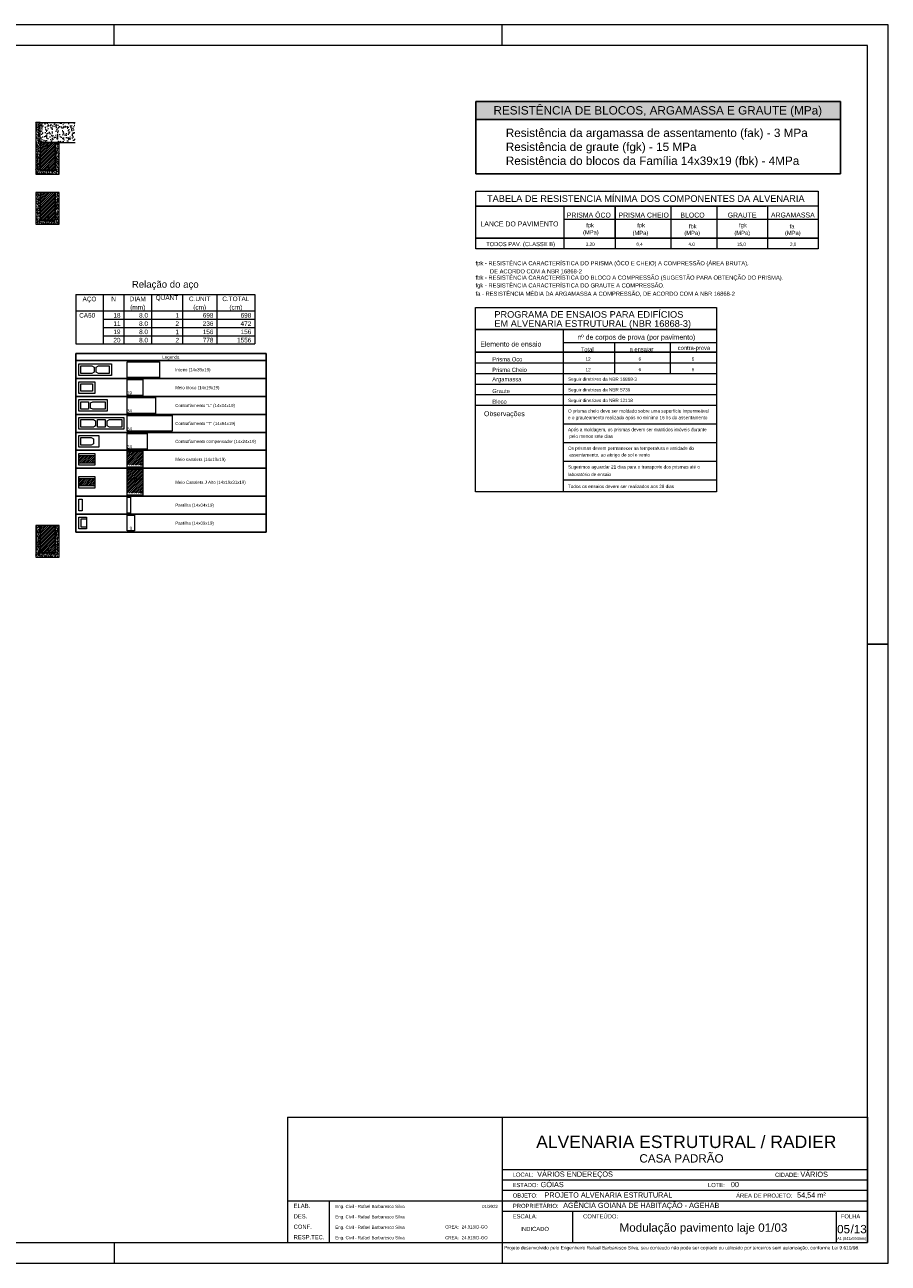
# Model space of a CAD drawing. Header units: millimetres. Extents: x 337 to 624, y -381 to -65.
# Tile 11 of 138: x 380 to 422, y -381 to -322. Entities that reach past the tile are written whole.
import ezdxf
from ezdxf.enums import TextEntityAlignment as Align

# ---------------------------------------------------------------- set-up
doc = ezdxf.new("R2010")
doc.units = ezdxf.units.MM
doc.header["$MEASUREMENT"] = 0
doc.linetypes.add('Dashed', pattern=[0.75, 0.5, -0.25])
doc.linetypes.add('DOT', pattern=[6.35, 0, -6.35])
doc.layers.get('0').update_dxf_attribs({"lineweight": 5})
for name, color, linetype, lineweight in [('Armaduras em corte', 14, 'Continuous', 0), ('DI-Hachuras Tabelas', 251, 'Continuous', 0), ('DI-Tabelas', 7, 'Continuous', 25), ('PA-Graute', 8, 'Continuous', 0), ('PA-Lajes', 7, 'Continuous', 13), ('PE-Contrafiamento compensador', 1, 'Continuous', 5), ('PE-Contrafiamento L', 1, 'Continuous', 13), ('PE-Contrafiamento T', 1, 'Continuous', 5), ('PE-Inteiro', 7, 'Continuous', 5), ('PE-Meio', 1, 'Continuous', 5), ('PE-Meio canaleta', 5, 'Continuous', 5), ('PE-Meio canaleta J alto', 5, 'Continuous', 5), ('PE-Pastilha', 3, 'Continuous', 5), ('PRANCHA 01', 7, 'Continuous', 20), ('Relação do aço', 7, 'Continuous', 0)]:
    doc.layers.add(name, color=color, linetype=linetype, lineweight=lineweight)
doc.layers.add('PDF_Geometry', color=7, linetype='Continuous')
doc.layers.add('PDF_Text', color=7, linetype='Continuous')
doc.styles.add('Arial', font='arial.ttf')
doc.styles.add('PDF Arial', font='arial.ttf')
pattern_1 = [(45, (353.053196, -441.438724), (-0.044194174, 0.044194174), [])]
pattern_2 = [(50, (353.0532, -441.43872), (0.14345204, -0.01255043), [0.015, -0.165]), (355, (353.0532, -441.43872), (-0.02775027, 0.15043843), [0.012, -0.132]), (100.4514, (353.06515, -441.43977), (0.11570188, 0.13788791), [0.01274804, -0.14022842]), (46.1842, (353.0532, -441.39872), (0.2134482, -0.0331038), [0.0225, -0.2475]), (96.6356, (353.07098, -441.40148), (0.18693254, 0.19482357), [0.01912206, -0.2103426]), (351.1842, (353.0532, -441.39872), (0.1869324, 0.1948237), [0.018, -0.198]), (21, (353.0732, -441.40872), (0.11938141, -0.08052378), [0.015, -0.165]), (326, (353.0732, -441.40872), (0.04866307, 0.14503), [0.012, -0.132]), (71.4514, (353.08314, -441.41543), (0.16804453, 0.0645061), [0.01274804, -0.14022842]), (37.5, (353.053196, -441.438724), (0.00243197, 0.06657877), [0, -0.1304, 0, -0.134, 0, -0.1325]), (7.5, (353.053196, -441.438724), (0.052613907, 0.078882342), [0, -0.0764, 0, -0.1274, 0, -0.0505]), (327.5, (353.008596, -441.438724), (0.106764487, -0.004510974), [0, -0.05, 0, -0.156, 0, -0.207]), (317.5, (352.9886, -441.43872), (0.116637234, 0.020021), [0, -0.065, 0, -0.1036, 0, -0.147])]

# ---------------------------------------------------------------- blocks, each defined once
blk = doc.blocks.new('Carimbo_Rafael_2022')
at = {"color": 0}
for p, q in [((524.018, -54.927), (551.818, -54.927)), ((524.018, -60.927), (551.818, -60.927))]:
    blk.add_line(p, q, dxfattribs=at)
for p, q in [((524.018, -54.927), (524.018, -60.927)), ((524.018, -54.927), (524.018, -60.927)), ((534.318, -54.927), (534.318, -60.927)), ((534.318, -54.927), (534.318, -60.927)), ((551.818, -54.927), (551.818, -60.927)), ((534.318, -57.427), (551.818, -57.427)), ((534.318, -57.927), (551.818, -57.927)), ((534.318, -58.427), (551.818, -58.427)), ((524.018, -58.927), (534.318, -58.927)), ((526.018, -58.927), (526.018, -60.927)), ((534.318, -58.927), (551.818, -58.927)), ((534.318, -59.427), (551.818, -59.427)), ((537.692, -59.427), (537.692, -60.927)), ((550.318, -59.427), (550.318, -60.927))]:
    blk.add_line(p, q)
at = {"color": 152, "true_color": 0x0063c7, "style": 'Arial'}
for s, height, p in [('ALVENARIA ESTRUTURAL / RADIER', 0.6, (535.944, -56.402)), ('CASA PADRÃO', 0.4, (540.891, -57.098)), ('VÁRIOS ENDEREÇOS', 0.25, (535.992, -57.777)), ('VÁRIOS', 0.25, (548.609, -57.786)), ('GÓIAS', 0.25, (536.159, -58.277)), ('00', 0.25, (545.274, -58.277)), ('PROJETO ALVENARIA ESTRUTURAL', 0.25, (536.338, -58.777)), ('54,54 m²', 0.25, (548.448, -58.784)), ('AGÊNCIA GOIANA DE HABITAÇÃO - AGEHAB', 0.25, (537.237, -59.277)), ('INDICADO', 0.2, (535.187, -60.381)), ('/13', 0.4, (551.013, -60.49))]:
    blk.add_text(s, height=height, dxfattribs=at).set_placement(p)
at = {"style": 'Arial'}
for s, height, p in [('LOCAL:', 0.2, (534.818, -57.777)), ('CIDADE:', 0.2, (547.395, -57.786)), ('ESTADO:', 0.2, (534.807, -58.277)), ('LOTE:', 0.2, (544.178, -58.277)), ('OBJETO:', 0.2, (534.818, -58.777)), ('ÁREA DE PROJETO:', 0.2, (545.526, -58.784)), ('ELAB.', 0.2, (524.318, -59.277)), ('Eng. Civil - Rafael Barbaresco Silva', 0.15, (526.318, -59.277)), ('01/2022', 0.15, (533.352, -59.277)), ('PROPRIETÁRIO:', 0.2, (534.829, -59.277)), ('DES.', 0.2, (524.318, -59.777)), ('Eng. Civil - Rafael Barbaresco Silva', 0.15, (526.318, -59.777)), ('ESCALA:', 0.2, (534.818, -59.777)), ('CONTEÚDO:', 0.2, (538.192, -59.777)), (' FOLHA', 0.2, (550.468, -59.777)), ('CONF.', 0.2, (524.318, -60.277)), ('RESP.TEC.', 0.2, (524.318, -60.777)), ('Eng. Civil - Rafael Barbaresco Silva', 0.15, (526.318, -60.277)), ('CREA:', 0.15, (531.584, -60.261)), ('24.913/D-GO', 0.15, (532.371, -60.261)), ('Eng. Civil - Rafael Barbaresco Silva', 0.15, (526.318, -60.777)), ('CREA:', 0.15, (531.584, -60.777)), ('24.913/D-GO', 0.15, (532.371, -60.777))]:
    blk.add_text(s, height=height, dxfattribs=at).set_placement(p)
at = {"layer": 'PDF_Text', "insert": (534.414, -61.318), "char_height": 0.165, "attachment_point": 7, "style": 'PDF Arial'}
blk.add_mtext('Projeto desenvolvido pelo Engenheiro Rafael Barbaresco Silva, seu conteudo não pode ser copiado ou utilizado por terceiros sem autorização, conforme Lei 9.610/98.', dxfattribs=at)
at = {"layer": 'PDF_Text', "insert": (550.371, -60.845), "char_height": 0.13, "attachment_point": 7, "line_spacing_factor": 0.76943, "style": 'PDF Arial'}
blk.add_mtext('A1 (841x594mm)', dxfattribs=at)

msp = doc.modelspace()

# ---------------------------------------------------------------- hatches: boundary and pattern name
at = {"layer": 'Armaduras em corte', "linetype": 'Continuous'}
for points in [[(381.2686, -327.5573), (381.2685, -327.5545), (381.2681, -327.5518), (381.2675, -327.549), (381.2667, -327.5464), (381.2656, -327.5438), (381.2643, -327.5413), (381.2628, -327.539), (381.2611, -327.5368), (381.2592, -327.5347), (381.2572, -327.5328), (381.255, -327.5311), (381.2526, -327.5296), (381.2501, -327.5283), (381.2476, -327.5272), (381.2449, -327.5264), (381.2422, -327.5258), (381.2394, -327.5254), (381.2366, -327.5253), (381.2338, -327.5254), (381.2311, -327.5258), (381.2283, -327.5264), (381.2257, -327.5272), (381.2231, -327.5283), (381.2206, -327.5296), (381.2183, -327.5311), (381.2161, -327.5328), (381.214, -327.5347), (381.2121, -327.5368), (381.2104, -327.539), (381.2089, -327.5413), (381.2076, -327.5438), (381.2066, -327.5464), (381.2057, -327.549), (381.2051, -327.5518), (381.2047, -327.5545), (381.2046, -327.5573), (381.2047, -327.5601), (381.2051, -327.5629), (381.2057, -327.5656), (381.2066, -327.5683), (381.2076, -327.5708), (381.2089, -327.5733), (381.2104, -327.5757), (381.2121, -327.5779), (381.214, -327.5799), (381.2161, -327.5818), (381.2183, -327.5835), (381.2206, -327.585), (381.2231, -327.5863), (381.2257, -327.5874), (381.2283, -327.5882), (381.2311, -327.5888), (381.2338, -327.5892), (381.2366, -327.5893), (381.2394, -327.5892), (381.2422, -327.5888), (381.2449, -327.5882), (381.2476, -327.5874), (381.2501, -327.5863), (381.2526, -327.585), (381.255, -327.5835), (381.2572, -327.5818), (381.2592, -327.5799), (381.2611, -327.5779), (381.2628, -327.5757), (381.2643, -327.5733), (381.2656, -327.5708), (381.2667, -327.5683), (381.2675, -327.5656), (381.2681, -327.5629), (381.2685, -327.5601)], [(381.2686, -328.5733), (381.2685, -328.5705), (381.2681, -328.5678), (381.2675, -328.565), (381.2667, -328.5624), (381.2656, -328.5598), (381.2643, -328.5573), (381.2628, -328.555), (381.2611, -328.5528), (381.2592, -328.5507), (381.2572, -328.5488), (381.255, -328.5471), (381.2526, -328.5456), (381.2501, -328.5443), (381.2476, -328.5432), (381.2449, -328.5424), (381.2422, -328.5418), (381.2394, -328.5414), (381.2366, -328.5413), (381.2338, -328.5414), (381.2311, -328.5418), (381.2283, -328.5424), (381.2257, -328.5432), (381.2231, -328.5443), (381.2206, -328.5456), (381.2183, -328.5471), (381.2161, -328.5488), (381.214, -328.5507), (381.2121, -328.5528), (381.2104, -328.555), (381.2089, -328.5573), (381.2076, -328.5598), (381.2066, -328.5624), (381.2057, -328.565), (381.2051, -328.5678), (381.2047, -328.5705), (381.2046, -328.5733), (381.2047, -328.5761), (381.2051, -328.5789), (381.2057, -328.5816), (381.2066, -328.5843), (381.2076, -328.5868), (381.2089, -328.5893), (381.2104, -328.5917), (381.2121, -328.5939), (381.214, -328.5959), (381.2161, -328.5978), (381.2183, -328.5995), (381.2206, -328.601), (381.2231, -328.6023), (381.2257, -328.6034), (381.2283, -328.6042), (381.2311, -328.6048), (381.2338, -328.6052), (381.2366, -328.6053), (381.2394, -328.6052), (381.2422, -328.6048), (381.2449, -328.6042), (381.2476, -328.6034), (381.2501, -328.6023), (381.2526, -328.601), (381.255, -328.5995), (381.2572, -328.5978), (381.2592, -328.5959), (381.2611, -328.5939), (381.2628, -328.5917), (381.2643, -328.5893), (381.2656, -328.5868), (381.2667, -328.5843), (381.2675, -328.5816), (381.2681, -328.5789), (381.2685, -328.5761)], [(381.2686, -330.9733), (381.2685, -330.9705), (381.2681, -330.9678), (381.2675, -330.965), (381.2667, -330.9624), (381.2656, -330.9598), (381.2643, -330.9573), (381.2628, -330.955), (381.2611, -330.9528), (381.2592, -330.9507), (381.2572, -330.9488), (381.255, -330.9471), (381.2526, -330.9456), (381.2501, -330.9443), (381.2476, -330.9432), (381.2449, -330.9424), (381.2422, -330.9418), (381.2394, -330.9414), (381.2366, -330.9413), (381.2338, -330.9414), (381.2311, -330.9418), (381.2283, -330.9424), (381.2257, -330.9432), (381.2231, -330.9443), (381.2206, -330.9456), (381.2183, -330.9471), (381.2161, -330.9488), (381.214, -330.9507), (381.2121, -330.9528), (381.2104, -330.955), (381.2089, -330.9573), (381.2076, -330.9598), (381.2066, -330.9624), (381.2057, -330.965), (381.2051, -330.9678), (381.2047, -330.9705), (381.2046, -330.9733), (381.2047, -330.9761), (381.2051, -330.9789), (381.2057, -330.9816), (381.2066, -330.9843), (381.2076, -330.9868), (381.2089, -330.9893), (381.2104, -330.9917), (381.2121, -330.9939), (381.214, -330.9959), (381.2161, -330.9978), (381.2183, -330.9995), (381.2206, -331.001), (381.2231, -331.0023), (381.2257, -331.0034), (381.2283, -331.0042), (381.2311, -331.0048), (381.2338, -331.0052), (381.2366, -331.0053), (381.2394, -331.0052), (381.2422, -331.0048), (381.2449, -331.0042), (381.2476, -331.0034), (381.2501, -331.0023), (381.2526, -331.001), (381.255, -330.9995), (381.2572, -330.9978), (381.2592, -330.9959), (381.2611, -330.9939), (381.2628, -330.9917), (381.2643, -330.9893), (381.2656, -330.9868), (381.2667, -330.9843), (381.2675, -330.9816), (381.2681, -330.9789), (381.2685, -330.9761)], [(381.2686, -346.9383), (381.2685, -346.9355), (381.2681, -346.9328), (381.2675, -346.93), (381.2667, -346.9274), (381.2656, -346.9248), (381.2643, -346.9223), (381.2628, -346.92), (381.2611, -346.9178), (381.2592, -346.9157), (381.2572, -346.9138), (381.255, -346.9121), (381.2526, -346.9106), (381.2501, -346.9093), (381.2476, -346.9082), (381.2449, -346.9074), (381.2422, -346.9068), (381.2394, -346.9064), (381.2366, -346.9063), (381.2338, -346.9064), (381.2311, -346.9068), (381.2283, -346.9074), (381.2257, -346.9082), (381.2231, -346.9093), (381.2206, -346.9106), (381.2183, -346.9121), (381.2161, -346.9138), (381.214, -346.9157), (381.2121, -346.9178), (381.2104, -346.92), (381.2089, -346.9223), (381.2076, -346.9248), (381.2066, -346.9274), (381.2057, -346.93), (381.2051, -346.9328), (381.2047, -346.9355), (381.2046, -346.9383), (381.2047, -346.9411), (381.2051, -346.9439), (381.2057, -346.9466), (381.2066, -346.9493), (381.2076, -346.9518), (381.2089, -346.9543), (381.2104, -346.9567), (381.2121, -346.9589), (381.214, -346.9609), (381.2161, -346.9628), (381.2183, -346.9645), (381.2206, -346.966), (381.2231, -346.9673), (381.2257, -346.9684), (381.2283, -346.9692), (381.2311, -346.9698), (381.2338, -346.9702), (381.2366, -346.9703), (381.2394, -346.9702), (381.2422, -346.9698), (381.2449, -346.9692), (381.2476, -346.9684), (381.2501, -346.9673), (381.2526, -346.966), (381.255, -346.9645), (381.2572, -346.9628), (381.2592, -346.9609), (381.2611, -346.9589), (381.2628, -346.9567), (381.2643, -346.9543), (381.2656, -346.9518), (381.2667, -346.9493), (381.2675, -346.9466), (381.2681, -346.9439), (381.2685, -346.9411)]]:
    msp.add_hatch(color=14, dxfattribs=at).paths.add_polyline_path(points)
at = {"layer": 'DI-Hachuras Tabelas', "linetype": 'Continuous'}
msp.add_hatch(color=253, dxfattribs=at).paths.add_polyline_path([(401.7644, -325.4372), (419.2468, -325.4372), (419.2468, -326.3051), (401.7644, -326.3051)])
at = {"layer": 'PA-Graute', "linetype": 'Continuous'}
h = msp.add_hatch(dxfattribs=at)
h.set_pattern_fill('ANSI31', color=8, scale=0.5, style=0)
h.set_pattern_definition(pattern_1)
h.paths.add_polyline_path([(380.8766, -328.7253), (381.5966, -328.7253), (381.5966, -327.4053), (380.8766, -327.4053)])
h = msp.add_hatch(dxfattribs=at)
h.set_pattern_fill('ANSI31', color=8, scale=0.5, style=0)
h.set_pattern_definition(pattern_1)
h.paths.add_polyline_path([(380.8766, -331.1253), (381.5966, -331.1253), (381.5966, -329.8053), (380.8766, -329.8053)])
h = msp.add_hatch(dxfattribs=at)
h.set_pattern_fill('ANSI31', color=8, scale=0.5, style=0)
h.set_pattern_definition(pattern_1)
h.paths.add_polyline_path([(382.7366, -342.4163), (383.4966, -342.4163), (383.4966, -342.7763), (382.7366, -342.7763)])
h = msp.add_hatch(dxfattribs=at)
h.set_pattern_fill('ANSI31', color=8, scale=0.5, style=0)
h.set_pattern_definition(pattern_1)
h.paths.add_polyline_path([(385.0466, -342.2163), (385.8066, -342.2163), (385.8066, -342.8763), (385.0466, -342.8763)])
h = msp.add_hatch(dxfattribs=at)
h.set_pattern_fill('ANSI31', color=8, scale=0.5, style=0)
h.set_pattern_definition(pattern_1)
h.paths.add_polyline_path([(385.0466, -343.0763), (385.8066, -343.0763), (385.8066, -344.2163), (385.0466, -344.2163)])
h = msp.add_hatch(dxfattribs=at)
h.set_pattern_fill('ANSI31', color=8, scale=0.5, style=0)
h.set_pattern_definition(pattern_1)
h.paths.add_polyline_path([(382.7366, -343.5163), (383.4966, -343.5163), (383.4966, -343.8763), (382.7366, -343.8763)])
h = msp.add_hatch(dxfattribs=at)
h.set_pattern_fill('ANSI31', color=8, scale=0.5, style=0)
h.set_pattern_definition(pattern_1)
h.paths.add_polyline_path([(380.8766, -347.0903), (381.5966, -347.0903), (381.5966, -345.7703), (380.8766, -345.7703)])
at = {"layer": 'PA-Lajes', "linetype": 'Continuous'}
h = msp.add_hatch(dxfattribs=at)
h.set_pattern_fill('AR-CONC', scale=0.05, style=0)
h.set_pattern_definition([(50, (353.0532, -441.43872), (0.3586301, -0.0313761), [0.0375, -0.4125]), (355, (353.0532, -441.43872), (-0.0693757, 0.3760961), [0.03, -0.33]), (100.4514, (353.08308, -441.44134), (0.2892547, 0.3447198), [0.0318701, -0.3505711]), (46.1842, (353.0532, -441.33872), (0.5336205, -0.0827595), [0.05625, -0.61875]), (96.6356, (353.09766, -441.3456), (0.4673314, 0.487059), [0.0478051, -0.5258565]), (351.1842, (353.0532, -441.3387), (0.467331, 0.4870593), [0.045, -0.495]), (21, (353.1032, -441.36372), (0.2984535, -0.20130945), [0.0375, -0.4125]), (326, (353.1032, -441.36372), (0.1216577, 0.362575), [0.03, -0.33]), (71.4514, (353.12807, -441.3805), (0.4201113, 0.1612652), [0.0318701, -0.3505711]), (37.5, (353.0532, -441.43872), (0.00607993, 0.16644693), [0, -0.326, 0, -0.335, 0, -0.33125]), (7.5, (353.0532, -441.43872), (0.13153477, 0.19720586), [0, -0.191, 0, -0.3185, 0, -0.12625]), (327.5, (352.9417, -441.43872), (0.26691122, -0.01127744), [0, -0.125, 0, -0.39, 0, -0.5175]), (317.5, (352.8917, -441.43872), (0.2915931, 0.0500525), [0, -0.1625, 0, -0.259, 0, -0.3675])])
h.paths.add_polyline_path([(380.8766, -327.4053), (382.5566, -327.4053), (382.5566, -326.4453), (380.8766, -326.4453)])
at = {"layer": 'PE-Meio canaleta', "linetype": 'Continuous'}
h = msp.add_hatch(dxfattribs=at)
h.set_pattern_fill('AR-CONC', color=5, scale=0.02, style=0)
h.set_pattern_definition(pattern_2)
h.paths.add_polyline_path([(380.6766, -331.3253), (381.7966, -331.3253), (381.7966, -329.8053), (381.5966, -329.8053), (381.5966, -331.1253), (380.8766, -331.1253), (380.8766, -329.8053), (380.6766, -329.8053)])
h = msp.add_hatch(dxfattribs=at)
h.set_pattern_fill('AR-CONC', color=5, scale=0.02, style=0)
h.set_pattern_definition(pattern_2)
h.paths.add_polyline_path([(380.6766, -347.2903), (381.7966, -347.2903), (381.7966, -345.7703), (381.5966, -345.7703), (381.5966, -347.0903), (380.8766, -347.0903), (380.8766, -345.7703), (380.6766, -345.7703)])
at = {"layer": 'PE-Meio canaleta J alto', "linetype": 'Continuous'}
h = msp.add_hatch(dxfattribs=at)
h.set_pattern_fill('AR-CONC', color=5, scale=0.02, style=0)
h.set_pattern_definition(pattern_2)
h.paths.add_polyline_path([(380.6766, -328.9253), (381.7966, -328.9253), (381.7966, -327.4053), (381.5966, -327.4053), (381.5966, -328.7253), (380.8766, -328.7253), (380.8766, -326.4453), (380.6766, -326.4453)])

# ---------------------------------------------------------------- linework, layer by layer
at = {"layer": 'Armaduras em corte'}
for centre in [(381.2366, -327.5573), (381.2366, -328.5733), (381.2366, -330.9733), (381.2366, -346.9383)]:
    msp.add_circle(centre, 0.032, dxfattribs=at)
at = {"layer": 'DI-Hachuras Tabelas'}
msp.add_lwpolyline([(401.7644, -325.4372), (419.2468, -325.4372), (419.2468, -326.3051), (401.7644, -326.3051), (401.7644, -325.4372)], dxfattribs=at)
at = {"layer": 'DI-Tabelas'}
for p, q in [((401.7644, -326.3051), (401.7644, -325.4372)), ((401.7644, -325.4372), (419.2468, -325.4372)), ((401.7644, -326.3051), (401.7644, -325.4372)), ((419.2468, -325.4372), (419.2468, -326.3051)), ((419.2468, -325.4372), (419.2468, -326.3051)), ((419.2468, -326.3051), (401.7644, -326.3051)), ((401.7644, -327.1729), (401.7644, -326.3051)), ((419.2468, -326.3051), (419.2468, -328.9087)), ((401.7644, -328.0408), (401.7644, -327.1729)), ((401.7644, -328.9087), (401.7644, -328.0408)), ((401.7644, -328.9087), (401.7644, -328.0408)), ((403.1754, -328.9087), (401.7644, -328.9087)), ((414.8719, -328.9087), (403.1754, -328.9087)), ((419.2468, -328.9087), (414.8719, -328.9087)), ((382.5866, -337.8663), (382.5866, -337.5173)), ((382.5866, -337.5173), (391.7096, -337.5173)), ((391.7096, -337.8663), (382.5866, -337.8663)), ((382.5866, -338.7263), (382.5866, -337.8663)), ((391.7096, -337.5173), (391.7096, -337.8663)), ((391.7096, -337.8663), (391.7096, -338.7263)), ((384.8966, -338.7263), (382.5866, -338.7263)), ((382.5866, -339.5863), (382.5866, -338.7263)), ((387.2066, -338.7263), (384.8966, -338.7263)), ((391.7096, -338.7263), (387.2066, -338.7263)), ((391.7096, -338.7263), (391.7096, -339.5863)), ((384.8966, -339.5863), (382.5866, -339.5863)), ((382.5866, -340.4463), (382.5866, -339.5863)), ((387.2066, -339.5863), (384.8966, -339.5863)), ((391.7096, -339.5863), (387.2066, -339.5863)), ((391.7096, -339.5863), (391.7096, -340.4463)), ((384.8966, -340.4463), (382.5866, -340.4463)), ((382.5866, -341.3063), (382.5866, -340.4463)), ((387.2066, -340.4463), (384.8966, -340.4463)), ((391.7096, -340.4463), (387.2066, -340.4463)), ((391.7096, -340.4463), (391.7096, -341.3063)), ((384.8966, -341.3063), (382.5866, -341.3063)), ((382.5866, -342.1663), (382.5866, -341.3063)), ((387.2066, -341.3063), (384.8966, -341.3063)), ((391.7096, -341.3063), (387.2066, -341.3063)), ((391.7096, -341.3063), (391.7096, -342.1663)), ((384.8966, -342.1663), (382.5866, -342.1663)), ((382.5866, -343.0263), (382.5866, -342.1663)), ((387.2066, -342.1663), (384.8966, -342.1663)), ((391.7096, -342.1663), (387.2066, -342.1663)), ((391.7096, -342.1663), (391.7096, -343.0263)), ((384.8966, -343.0263), (382.5866, -343.0263)), ((382.5866, -344.3663), (382.5866, -343.0263)), ((387.2066, -343.0263), (384.8966, -343.0263)), ((391.7096, -343.0263), (387.2066, -343.0263)), ((391.7096, -343.0263), (391.7096, -344.3663)), ((384.8966, -344.3663), (382.5866, -344.3663)), ((382.5866, -345.2263), (382.5866, -344.3663)), ((387.2066, -344.3663), (384.8966, -344.3663)), ((391.7096, -344.3663), (387.2066, -344.3663)), ((391.7096, -344.3663), (391.7096, -345.2263)), ((384.8966, -345.2263), (382.5866, -345.2263)), ((382.5866, -346.0863), (382.5866, -345.2263)), ((387.2066, -345.2263), (384.8966, -345.2263)), ((391.7096, -345.2263), (387.2066, -345.2263)), ((391.7096, -345.2263), (391.7096, -346.0863)), ((384.8966, -346.0863), (382.5866, -346.0863)), ((387.2066, -346.0863), (384.8966, -346.0863)), ((391.7096, -346.0863), (387.2066, -346.0863))]:
    msp.add_line(p, q, dxfattribs=at)
at = {"layer": 'PA-Lajes'}
for p, q in [((380.8766, -326.4453), (382.5566, -326.4453)), ((381.7966, -327.4053), (382.5566, -327.4053))]:
    msp.add_line(p, q, dxfattribs=at)
at = {"layer": 'PA-Lajes', "linetype": 'Dashed'}
msp.add_line((380.8766, -327.4053), (381.7966, -327.4053), dxfattribs=at)
at = {"layer": 'PDF_Geometry', "color": 7, "lineweight": 20}
for points in [[(418.1697, -332.4967), (401.7628, -332.4967), (401.7628, -329.745), (418.1697, -329.745)], [(418.1697, -331.9878), (401.7628, -331.9878)], [(413.3079, -344.1583), (401.7528, -344.1583), (401.7528, -335.3249), (413.3079, -335.3249)]]:
    msp.add_lwpolyline(points, close=True, dxfattribs=at)
for points in [[(418.1697, -330.4576), (401.7628, -330.4576), (415.6819, -330.4576)], [(401.7628, -330.4576), (409.0153, -330.4576)], [(405.9851, -330.4576), (405.9851, -332.4967)], [(408.4394, -332.0313), (408.4394, -330.4576), (408.4394, -332.4967)], [(411.1114, -330.4576), (411.1114, -332.4967)], [(413.3213, -330.4576), (413.3213, -332.4967)], [(415.7455, -330.4576), (415.7455, -332.4967)], [(405.9851, -331.0837), (418.1697, -331.0837)], [(415.6819, -331.9878), (401.7628, -331.9878), (415.6819, -331.9878)], [(409.0153, -331.9878), (401.7628, -331.9878), (418.1697, -331.9878)], [(413.3079, -336.3767), (401.7528, -336.3767), (413.3079, -336.3767)], [(401.7528, -336.3767), (409.0019, -336.3767)], [(405.9717, -344.1583), (405.9717, -336.3767)], [(405.9717, -337.0029), (413.3079, -337.0029)], [(408.4294, -338.4795), (408.4294, -337.0029)], [(411.1013, -338.4795), (411.1013, -337.0029)], [(413.3079, -337.465), (401.7528, -337.465), (413.3079, -337.465)], [(401.7528, -337.9739), (413.3079, -337.9739)], [(401.7528, -338.4795), (413.3079, -338.4795)], [(401.7528, -338.9885), (413.3079, -338.9885)], [(401.7528, -339.4974), (413.3079, -339.4974)], [(401.7528, -340.0063), (413.3079, -340.0063)], [(405.9717, -340.9004), (413.3079, -340.9004)], [(405.9717, -341.7944), (413.3079, -341.7944)], [(405.9717, -342.6884), (413.3079, -342.6884)], [(405.9717, -343.5824), (413.3079, -343.5824)]]:
    msp.add_lwpolyline(points, dxfattribs=at)
at = {"layer": 'PE-Contrafiamento compensador', "linetype": 'Continuous'}
for p, q in [((382.7366, -341.4563), (383.6966, -341.4563)), ((382.7366, -342.0163), (382.7366, -341.4563)), ((383.6966, -341.4563), (383.6966, -342.0163)), ((385.0466, -341.3563), (386.0066, -341.3563)), ((385.0466, -342.1163), (385.0466, -341.3563)), ((386.0066, -341.3563), (386.0066, -342.1163)), ((383.6966, -342.0163), (382.7366, -342.0163)), ((386.0066, -342.1163), (385.0466, -342.1163))]:
    msp.add_line(p, q, dxfattribs=at)
at = {"layer": 'PE-Contrafiamento compensador', "linetype": 'Continuous', "lineweight": 5}
for p, q in [((382.8366, -341.5563), (383.3326, -341.5563)), ((382.8366, -341.9163), (382.8366, -341.5563)), ((383.3326, -341.9163), (382.8366, -341.9163)), ((383.3326, -341.5563), (383.4366, -341.6123)), ((383.4366, -341.8603), (383.3326, -341.9163)), ((383.4366, -341.6123), (383.4366, -341.8603))]:
    msp.add_line(p, q, dxfattribs=at)
at = {"layer": 'PE-Contrafiamento L', "linetype": 'Continuous'}
for p, q in [((382.7366, -339.7363), (384.0966, -339.7363)), ((382.7366, -340.2963), (382.7366, -339.7363)), ((384.0966, -339.7363), (384.0966, -340.2963)), ((385.0466, -339.6363), (386.4066, -339.6363)), ((385.0466, -340.3963), (385.0466, -339.6363)), ((386.4066, -339.6363), (386.4066, -340.3963)), ((384.0966, -340.2963), (382.7366, -340.2963)), ((386.4066, -340.3963), (385.0466, -340.3963))]:
    msp.add_line(p, q, dxfattribs=at)
at = {"layer": 'PE-Contrafiamento L', "linetype": 'Continuous', "lineweight": 5}
for p, q in [((382.8366, -339.8363), (383.1966, -339.8363)), ((382.8366, -340.1963), (382.8366, -339.8363)), ((383.1966, -340.1963), (382.8366, -340.1963)), ((383.1966, -339.8363), (383.1966, -340.1963)), ((383.2966, -339.8923), (383.4006, -339.8363)), ((383.2966, -340.1403), (383.2966, -339.8923)), ((383.4006, -340.1963), (383.2966, -340.1403)), ((383.4006, -339.8363), (383.9966, -339.8363)), ((383.9966, -340.1963), (383.4006, -340.1963)), ((383.9966, -339.8363), (383.9966, -340.1963))]:
    msp.add_line(p, q, dxfattribs=at)
at = {"layer": 'PE-Contrafiamento T', "linetype": 'Continuous'}
for p, q in [((382.7366, -340.5963), (384.8966, -340.5963)), ((382.7366, -341.1563), (382.7366, -340.5963)), ((384.8966, -340.5963), (384.8966, -341.1563)), ((385.0466, -340.4963), (387.2066, -340.4963)), ((385.0466, -341.2563), (385.0466, -340.4963)), ((387.2066, -340.4963), (387.2066, -341.2563)), ((384.8966, -341.1563), (382.7366, -341.1563)), ((387.2066, -341.2563), (385.0466, -341.2563))]:
    msp.add_line(p, q, dxfattribs=at)
at = {"layer": 'PE-Contrafiamento T', "linetype": 'Continuous', "lineweight": 5}
for p, q in [((382.8366, -340.6963), (383.4326, -340.6963)), ((382.8366, -341.0563), (382.8366, -340.6963)), ((383.4326, -340.6963), (383.5366, -340.7523)), ((383.5366, -340.7523), (383.5366, -341.0003)), ((383.6366, -340.6963), (383.9966, -340.6963)), ((383.6366, -341.0563), (383.6366, -340.6963)), ((383.9966, -340.6963), (383.9966, -341.0563)), ((384.0966, -340.7523), (384.2006, -340.6963)), ((384.0966, -341.0003), (384.0966, -340.7523)), ((384.2006, -340.6963), (384.7966, -340.6963)), ((384.7966, -340.6963), (384.7966, -341.0563)), ((383.4326, -341.0563), (382.8366, -341.0563)), ((383.5366, -341.0003), (383.4326, -341.0563)), ((383.9966, -341.0563), (383.6366, -341.0563)), ((384.2006, -341.0563), (384.0966, -341.0003)), ((384.7966, -341.0563), (384.2006, -341.0563))]:
    msp.add_line(p, q, dxfattribs=at)
at = {"layer": 'PE-Inteiro', "linetype": 'Continuous'}
for p, q in [((385.0466, -337.9163), (386.6066, -337.9163)), ((385.0466, -338.6763), (385.0466, -337.9163)), ((386.6066, -337.9163), (386.6066, -338.6763)), ((382.7366, -338.0163), (384.2966, -338.0163)), ((382.7366, -338.5763), (382.7366, -338.0163)), ((384.2966, -338.5763), (382.7366, -338.5763)), ((384.2966, -338.0163), (384.2966, -338.5763)), ((386.6066, -338.6763), (385.0466, -338.6763))]:
    msp.add_line(p, q, dxfattribs=at)
at = {"layer": 'PE-Inteiro', "linetype": 'Continuous', "lineweight": 5}
for p, q in [((382.8366, -338.1163), (383.3626, -338.1163)), ((382.8366, -338.4763), (382.8366, -338.1163)), ((383.3626, -338.4763), (382.8366, -338.4763)), ((383.3626, -338.1163), (383.4666, -338.1723)), ((383.4666, -338.4203), (383.3626, -338.4763)), ((383.4666, -338.1723), (383.4666, -338.4203)), ((383.5666, -338.1723), (383.6706, -338.1163)), ((383.5666, -338.4203), (383.5666, -338.1723)), ((383.6706, -338.4763), (383.5666, -338.4203)), ((383.6706, -338.1163), (384.1966, -338.1163)), ((384.1966, -338.4763), (383.6706, -338.4763)), ((384.1966, -338.1163), (384.1966, -338.4763))]:
    msp.add_line(p, q, dxfattribs=at)
at = {"layer": 'PE-Meio', "linetype": 'Continuous'}
for p, q in [((382.7366, -338.8763), (383.4966, -338.8763)), ((382.7366, -339.4363), (382.7366, -338.8763)), ((383.4966, -338.8763), (383.4966, -339.4363)), ((385.0466, -338.7763), (385.8066, -338.7763)), ((385.0466, -339.5363), (385.0466, -338.7763)), ((385.8066, -338.7763), (385.8066, -339.5363)), ((383.4966, -339.4363), (382.7366, -339.4363)), ((385.8066, -339.5363), (385.0466, -339.5363))]:
    msp.add_line(p, q, dxfattribs=at)
at = {"layer": 'PE-Meio', "linetype": 'Continuous', "lineweight": 5}
for p, q in [((382.8366, -338.9763), (383.3966, -338.9763)), ((382.8366, -339.3363), (382.8366, -338.9763)), ((383.3966, -338.9763), (383.3966, -339.3363)), ((383.3966, -339.3363), (382.8366, -339.3363))]:
    msp.add_line(p, q, dxfattribs=at)
at = {"layer": 'PE-Meio canaleta', "linetype": 'Continuous'}
for p, q in [((380.8766, -329.8053), (380.6766, -329.8053)), ((380.6766, -329.8053), (380.6766, -331.3253)), ((380.8766, -331.1253), (380.8766, -329.8053)), ((381.7966, -329.8053), (381.5966, -329.8053)), ((381.5966, -329.8053), (381.5966, -331.1253)), ((381.7966, -331.3253), (381.7966, -329.8053)), ((380.6766, -331.3253), (381.7966, -331.3253)), ((381.5966, -331.1253), (380.8766, -331.1253)), ((382.7366, -342.3163), (383.4966, -342.3163)), ((382.7366, -342.8763), (382.7366, -342.3163)), ((383.4966, -342.3163), (383.4966, -342.8763)), ((385.0466, -342.2163), (385.8066, -342.2163)), ((385.0466, -342.9763), (385.0466, -342.2163)), ((385.8066, -342.2163), (385.8066, -342.9763)), ((383.4966, -342.8763), (382.7366, -342.8763)), ((385.8066, -342.9763), (385.0466, -342.9763)), ((380.8766, -345.7703), (380.6766, -345.7703)), ((380.6766, -345.7703), (380.6766, -347.2903)), ((380.8766, -347.0903), (380.8766, -345.7703)), ((381.7966, -345.7703), (381.5966, -345.7703)), ((381.5966, -345.7703), (381.5966, -347.0903)), ((381.7966, -347.2903), (381.7966, -345.7703)), ((380.6766, -347.2903), (381.7966, -347.2903)), ((381.5966, -347.0903), (380.8766, -347.0903))]:
    msp.add_line(p, q, dxfattribs=at)
at = {"layer": 'PE-Meio canaleta', "linetype": 'Continuous', "lineweight": 5}
for p, q in [((381.5966, -329.8053), (380.8766, -329.8053)), ((380.8766, -329.8053), (380.8766, -331.1253)), ((381.5966, -331.1253), (381.5966, -329.8053)), ((380.8766, -331.1253), (381.5966, -331.1253)), ((382.7366, -342.4163), (383.4966, -342.4163)), ((382.7366, -342.7763), (382.7366, -342.4163)), ((383.4966, -342.4163), (383.4966, -342.7763)), ((383.4966, -342.7763), (382.7366, -342.7763)), ((381.5966, -345.7703), (380.8766, -345.7703)), ((380.8766, -345.7703), (380.8766, -347.0903)), ((381.5966, -347.0903), (381.5966, -345.7703)), ((380.8766, -347.0903), (381.5966, -347.0903))]:
    msp.add_line(p, q, dxfattribs=at)
at = {"layer": 'PE-Meio canaleta', "color": 5, "linetype": 'DOT', "lineweight": 5}
for p, q in [((385.0466, -342.2163), (385.8066, -342.2163)), ((385.0466, -342.8763), (385.0466, -342.2163)), ((385.8066, -342.2163), (385.8066, -342.8763)), ((385.8066, -342.8763), (385.0466, -342.8763))]:
    msp.add_line(p, q, dxfattribs=at)
at = {"layer": 'PE-Meio canaleta'}
for points in [[(380.6766, -331.3253), (381.7966, -331.3253), (381.7966, -329.8053), (381.5966, -329.8053), (381.5966, -331.1253), (380.8766, -331.1253), (380.8766, -329.8053), (380.6766, -329.8053)], [(380.6766, -347.2903), (381.7966, -347.2903), (381.7966, -345.7703), (381.5966, -345.7703), (381.5966, -347.0903), (380.8766, -347.0903), (380.8766, -345.7703), (380.6766, -345.7703)]]:
    msp.add_lwpolyline(points, close=True, dxfattribs=at)
at = {"layer": 'PE-Meio canaleta J alto', "linetype": 'Continuous'}
for p, q in [((380.8766, -326.4453), (380.6766, -326.4453)), ((380.6766, -326.4453), (380.6766, -328.9253)), ((380.8766, -328.7253), (380.8766, -326.4453)), ((381.7966, -327.4053), (381.5966, -327.4053)), ((381.5966, -327.4053), (381.5966, -328.7253)), ((381.7966, -328.9253), (381.7966, -327.4053)), ((380.6766, -328.9253), (381.7966, -328.9253)), ((381.5966, -328.7253), (380.8766, -328.7253)), ((385.0466, -343.0763), (385.8066, -343.0763)), ((385.0466, -344.3163), (385.0466, -343.0763)), ((385.8066, -343.0763), (385.8066, -344.3163)), ((382.7366, -343.4163), (383.4966, -343.4163)), ((382.7366, -343.9763), (382.7366, -343.4163)), ((383.4966, -343.4163), (383.4966, -343.9763)), ((383.4966, -343.9763), (382.7366, -343.9763)), ((385.8066, -344.3163), (385.0466, -344.3163))]:
    msp.add_line(p, q, dxfattribs=at)
at = {"layer": 'PE-Meio canaleta J alto', "linetype": 'Continuous', "lineweight": 5}
for p, q in [((381.5966, -327.4053), (380.8766, -327.4053)), ((380.8766, -327.4053), (380.8766, -328.7253)), ((381.5966, -328.7253), (381.5966, -327.4053)), ((380.8766, -328.7253), (381.5966, -328.7253)), ((382.7366, -343.5163), (383.4966, -343.5163)), ((382.7366, -343.8763), (382.7366, -343.5163)), ((383.4966, -343.8763), (382.7366, -343.8763)), ((383.4966, -343.5163), (383.4966, -343.8763)), ((385.8066, -343.5563), (385.0466, -343.5563))]:
    msp.add_line(p, q, dxfattribs=at)
at = {"layer": 'PE-Meio canaleta J alto', "color": 5, "linetype": 'DOT', "lineweight": 5}
for p, q in [((385.0466, -343.0763), (385.8066, -343.0763)), ((385.0466, -344.2163), (385.0466, -343.0763)), ((385.8066, -343.0763), (385.8066, -344.2163)), ((385.8066, -344.2163), (385.0466, -344.2163))]:
    msp.add_line(p, q, dxfattribs=at)
at = {"layer": 'PE-Meio canaleta J alto'}
msp.add_lwpolyline([(380.6766, -328.9253), (381.7966, -328.9253), (381.7966, -327.4053), (381.5966, -327.4053), (381.5966, -328.7253), (380.8766, -328.7253), (380.8766, -326.4453), (380.6766, -326.4453)], close=True, dxfattribs=at)
at = {"layer": 'PE-Pastilha', "linetype": 'Continuous'}
for p, q in [((382.7366, -344.5163), (382.8966, -344.5163)), ((382.7366, -345.0763), (382.7366, -344.5163)), ((382.8966, -344.5163), (382.8966, -345.0763)), ((385.0466, -344.4163), (385.2066, -344.4163)), ((385.0466, -345.1763), (385.0466, -344.4163)), ((385.2066, -344.4163), (385.2066, -345.1763)), ((382.8966, -345.0763), (382.7366, -345.0763)), ((382.7366, -345.3763), (383.0966, -345.3763)), ((382.7366, -345.9363), (382.7366, -345.3763)), ((383.0966, -345.3763), (383.0966, -345.9363)), ((385.2066, -345.1763), (385.0466, -345.1763)), ((385.0466, -345.2763), (385.4066, -345.2763)), ((385.0466, -346.0363), (385.0466, -345.2763)), ((385.4066, -345.2763), (385.4066, -346.0363)), ((383.0966, -345.9363), (382.7366, -345.9363)), ((385.4066, -346.0363), (385.0466, -346.0363))]:
    msp.add_line(p, q, dxfattribs=at)
at = {"layer": 'PE-Pastilha', "linetype": 'Continuous', "lineweight": 5}
for p, q in [((383.0966, -345.4763), (382.8366, -345.4763)), ((382.8366, -345.4763), (382.8366, -345.8363)), ((382.8366, -345.8363), (383.0966, -345.8363))]:
    msp.add_line(p, q, dxfattribs=at)
at = {"layer": 'PRANCHA 01'}
msp.add_line((420.5312, -351.4573), (421.5312, -351.4573), dxfattribs=at)
msp.add_line((420.5312, -351.4573), (421.5312, -351.4573), dxfattribs=at)
for points in [[(337.4312, -381.1573), (421.5312, -381.1573), (421.5312, -321.7573), (337.4312, -321.7573), (337.4312, -381.1573)], [(384.4312, -322.7573), (384.4312, -321.7573)], [(403.0312, -322.7573), (403.0312, -321.7573)], [(421.5312, -351.4573), (420.5312, -351.4573)], [(421.5312, -351.4573), (420.5312, -351.4573)], [(384.4312, -380.1573), (384.4312, -381.1573)], [(403.0312, -380.1573), (403.0312, -381.1573)], [(403.0312, -380.1573), (403.0312, -381.1573)]]:
    msp.add_lwpolyline(points, dxfattribs=at)
msp.add_lwpolyline([(339.9312, -380.1573), (420.5312, -380.1573), (420.5312, -322.7573), (339.9312, -322.7573)], close=True, dxfattribs=at)
at = {"layer": 'Relação do aço'}
for p, q in [((382.5866, -334.6913), (391.1666, -334.6913)), ((382.5866, -334.6913), (382.5866, -335.4833)), ((383.9066, -334.6913), (383.9066, -335.4833)), ((384.8966, -334.6913), (384.8966, -335.4833)), ((386.2166, -334.6913), (386.2166, -335.4833)), ((387.7016, -334.6913), (387.7016, -335.4833)), ((389.3516, -334.6913), (389.3516, -335.4833)), ((391.1666, -334.6913), (391.1666, -335.4833)), ((382.5866, -335.4833), (391.1666, -335.4833)), ((382.5866, -335.4833), (391.1666, -335.4833)), ((382.5866, -335.4833), (382.5866, -337.0673)), ((383.9066, -335.4833), (383.9066, -337.0673)), ((384.8966, -335.4833), (384.8966, -337.0673)), ((386.2166, -335.4833), (386.2166, -337.0673)), ((387.7016, -335.4833), (387.7016, -337.0673)), ((389.3516, -335.4833), (389.3516, -337.0673)), ((391.1666, -335.4833), (391.1666, -337.0673)), ((383.9066, -335.8793), (391.1666, -335.8793)), ((383.9066, -336.2753), (391.1666, -336.2753)), ((383.9066, -336.6713), (391.1666, -336.6713)), ((382.5866, -337.0673), (391.1666, -337.0673))]:
    msp.add_line(p, q, dxfattribs=at)

# ---------------------------------------------------------------- block references
msp.add_blockref('Carimbo_Rafael_2022', (-131.2867, -319.2307))

# ---------------------------------------------------------------- texts
at = {"color": 152, "true_color": 0x0063c7, "style": 'Arial'}
msp.add_text('Modulação pavimento laje 01/03', height=0.4, dxfattribs=at).set_placement((412.6749, -379.6476), align=Align.CENTER)
msp.add_text('05', height=0.4, dxfattribs=at).set_placement((419.0811, -379.7213))
at = {"layer": 'DI-Tabelas', "line_spacing_factor": 0.6, "style": 'Arial'}
for s, insert, char_height, width, attachment_point in [('RESISTÊNCIA DE BLOCOS, ARGAMASSA E GRAUTE (MPa)', (410.4848, -326.1831), 0.401801, 16.728339, 8), ('Legenda', (387.1481, -337.8163), 0.15, 1.631021, 8), ('Inteiro (14x39x19)', (387.3566, -338.4208), 0.15, 3.377058, 7), ('Meio bloco (14x19x19)', (387.3566, -339.2808), 0.15, 4.239101, 7), ('Contrafiamento "L" (14x34x19)', (387.3566, -340.1408), 0.15, 5.724466, 7), ('Contrafiamento "T" (14x54x19)', (387.3566, -341.0008), 0.15, 5.747561, 7), ('Contrafiamento compensador (14x24x19)', (387.3566, -341.8608), 0.15, 7.732774, 7), ('Meio canaleta (14x19x19)', (387.3566, -342.7208), 0.15, 4.821494, 7), ('Meio Canaleta J Alto (14x19x31x19)', (387.3566, -343.8208), 0.15, 6.754802, 7), ('Pastilha (14x04x19)', (387.3566, -344.9208), 0.15, 3.703582, 7), ('Pastilha (14x09x19)', (387.3566, -345.7808), 0.15, 3.703582, 7)]:
    msp.add_mtext(s, dxfattribs=dict(at, insert=insert, char_height=char_height, width=width, attachment_point=attachment_point))
at = {"layer": 'DI-Tabelas', "insert": (403.2001, -328.6009), "char_height": 0.401801, "width": 14.600816, "attachment_point": 7, "style": 'Arial'}
msp.add_mtext('Resistência da argamassa de assentamento (fak) - 3 MPa\\PResistência de graute (fgk) - 15 MPa\\PResistência do blocos da Família 14x39x19 (fbk) - 4MPa', dxfattribs=at)
at = {"layer": 'PDF_Text', "attachment_point": 7, "style": 'PDF Arial'}
for s, insert, char_height in [('TABELA DE RESISTENCIA MÍNIMA DOS COMPONENTES DA ALVENARIA ', (402.2982, -330.2562), 0.316367), ('PRISMA ÔCO    PRISMA CHEIO      BLOCO            GRAUTE', (406.119, -331.0069), 0.237274), ('ARGAMASSA', (415.9095, -331.0036), 0.23727), ('LANCE DO PAVIMENTO', (401.9871, -331.4322), 0.237274), ('fpk', (407.0565, -331.5281), 0.19773), ('fpk', (409.5042, -331.5281), 0.19773), ('fbk', (411.9786, -331.5281), 0.19773), ('fgk', (414.3827, -331.5281), 0.19773), ('fa', (416.8069, -331.5281), 0.19773), ('(MPa)', (406.9025, -331.873), 0.19773), ('(MPa)', (409.2798, -331.8964), 0.19773), ('(MPa)', (411.7576, -331.8964), 0.19773), ('(MPa)', (414.1584, -331.8964), 0.19773), ('(MPa)', (416.5826, -331.8964), 0.19773), ('TODOS PAV. (CLASSE B)', (402.2586, -332.4355), 0.19773), ('3,20', (407.0331, -332.3908), 0.15818), ('6,4', (409.4573, -332.3908), 0.15818), ('4,0', (411.9552, -332.3908), 0.15818), ('15,0', (414.2789, -332.3908), 0.15818), ('3,0', (416.8203, -332.3908), 0.15818), ('fpk - RESISTÊNCIA CARACTERÍSTICA DO PRISMA (ÔCO E CHEIO) A COMPRESSÃO (ÁREA BRUTA),', (401.7528, -333.353), 0.19773), ('fbk - RESISTÊNCIA CARACTERÍSTICA DO BLOCO A COMPRESSÃO (SUGESTÃO PARA OBTENÇÃO DO PRISMA).', (401.7528, -334.0427), 0.19773), ('DE ACORDO COM A NBR 16868-2', (402.4439, -333.6845), 0.19773), ('fgk - RESISTÊNCIA CARACTERÍSTICA DO GRAUTE A COMPRESSÃO.', (401.7528, -334.4177), 0.19773), ('fa - RESISTÊNCIA MÉDIA DA ARGAMASSA A COMPRESSÃO, DE ACORDO COM A NBR 16868-2 ', (401.7528, -334.7928), 0.19773), ('PROGRAMA DE ENSAIOS PARA EDIFÍCIOS', (402.6502, -335.8134), 0.316367), ('EM ALVENARIA ESTRUTURAL (NBR 16868-3)', (402.6502, -336.3391), 0.316367), ('nº de corpos de prova (por pavimento)', (406.6325, -336.9295), 0.237274), ('Elemento de ensaio', (401.9771, -337.194), 0.237274), ('Total', (406.7954, -337.4306), 0.19773), ('a ensaiar', (409.1359, -337.4205), 0.19773), ('contra-prova', (411.4429, -337.4138), 0.19773), ('Prisma Oco', (402.5531, -337.9027), 0.19773), ('12', (407.0231, -337.868), 0.15818), ('6', (409.5645, -337.868), 0.1582), ('6', (412.1092, -337.868), 0.1582), ('Prisma Cheio', (402.5531, -338.4083), 0.19773), ('12', (407.0231, -338.3736), 0.15818), ('6', (409.5645, -338.3736), 0.1582), ('6', (412.1093, -338.3736), 0.1582), ('Argamassa', (402.5531, -338.9172), 0.19773), ('Graute', (402.5531, -339.4262), 0.19773), ('Seguir diretrizes da NBR 16868-3 ', (406.1827, -338.8826), 0.158182), ('Seguir diretrizes da NBR 5739', (406.1827, -339.3915), 0.158182), ('Bloco', (402.5531, -339.9351), 0.19773), ('Seguir diretrizes da NBR 12118', (406.1827, -339.9005), 0.158182), ('Observações', (402.158, -340.6026), 0.237274), ('O prisma cheio deve ser moldado sobre uma superfície impermeável', (406.1827, -340.4061), 0.158182), ('e o grauteamento realizado após no mínimo 16 hs do assentamento', (406.1827, -340.7242), 0.158182), ('Após a moldagem, os prismas devem ser mantidos imóveis durante', (406.1827, -341.3001), 0.158182), ('pelo menos sete dias', (406.2441, -341.6182), 0.158182), ('Os prismas devem permanecer na temperatura e umidade do', (406.1827, -342.1941), 0.158182), ('assentamento, ao abrigo do sol e vento', (406.2441, -342.5122), 0.158182), ('Sugerimos aguardar 21 dias para o transporte dos prismas até o', (406.1827, -343.0881), 0.158182), ('laboratório de ensaio', (406.1827, -343.4062), 0.158182), ('Todos os ensaios devem ser realizados aos 28 dias', (406.1827, -343.9821), 0.158182)]:
    msp.add_mtext(s, dxfattribs=dict(at, insert=insert, char_height=char_height))
at = {"layer": 'PE-Contrafiamento compensador', "insert": (385.047, -342.0668), "char_height": 0.15, "width": 0.466006, "attachment_point": 7, "line_spacing_factor": 0.6, "style": 'Arial'}
msp.add_mtext('24', dxfattribs=at)
at = {"layer": 'PE-Contrafiamento L', "insert": (385.047, -340.3468), "char_height": 0.15, "width": 0.466006, "attachment_point": 7, "line_spacing_factor": 0.6, "style": 'Arial'}
msp.add_mtext('34', dxfattribs=at)
at = {"layer": 'PE-Contrafiamento T', "insert": (385.047, -341.2068), "char_height": 0.15, "width": 0.466006, "attachment_point": 7, "line_spacing_factor": 0.6, "style": 'Arial'}
msp.add_mtext('54', dxfattribs=at)
at = {"layer": 'PE-Meio', "insert": (385.047, -339.4868), "char_height": 0.15, "width": 0.466006, "attachment_point": 7, "line_spacing_factor": 0.6, "style": 'Arial'}
msp.add_mtext('19', dxfattribs=at)
at = {"layer": 'PE-Meio canaleta', "insert": (385.4266, -342.8268), "char_height": 0.15, "width": 0.302744, "attachment_point": 8, "line_spacing_factor": 0.6, "style": 'Arial'}
msp.add_mtext('C', dxfattribs=at)
at = {"layer": 'PE-Meio canaleta J alto', "insert": (385.4266, -344.1668), "char_height": 0.15, "width": 0.20968, "attachment_point": 8, "line_spacing_factor": 0.6, "style": 'Arial'}
msp.add_mtext('J', dxfattribs=at)
at = {"layer": 'PE-Pastilha', "insert": (385.2266, -345.9868), "char_height": 0.15, "width": 0.233003, "attachment_point": 8, "line_spacing_factor": 0.6, "style": 'Arial'}
msp.add_mtext('9', dxfattribs=at)
at = {"layer": 'Relação do aço', "line_spacing_factor": 0.9, "style": 'Arial'}
for s, insert, char_height, width, attachment_point in [('Relação do aço', (386.8766, -334.4713), 0.33, 6.406326, 8), ('AÇO', (383.2466, -335.0873), 0.22, 1.332409, 8), ('N', (384.4016, -335.0147), 0.22, 0.444024, 8), ('DIAM', (385.5566, -335.0147), 0.22, 1.536982, 8), ('QUANT', (386.9591, -335.0147), 0.22, 2.152043, 8), ('C.UNIT', (388.5266, -335.0147), 0.22, 2.049085, 8), ('C.TOTAL', (390.2591, -335.0147), 0.22, 2.596067, 8), ('CA50', (382.7516, -335.8067), 0.22, 1.537652, 7), ('18', (384.7316, -335.8067), 0.22, 0.683476, 9), ('(mm)', (385.5566, -335.4833), 0.22, 1.433354, 8), ('8.0', (386.0516, -335.8067), 0.22, 0.854177, 9), ('1', (387.5366, -335.8067), 0.22, 0.341738, 9), ('(cm)', (388.5266, -335.4833), 0.22, 1.22878, 8), ('698', (389.1866, -335.8067), 0.22, 1.025213, 9), ('(cm)', (390.2591, -335.4833), 0.22, 1.22878, 8), ('698', (391.0016, -335.8067), 0.22, 1.025213, 9), ('11', (384.7316, -336.2027), 0.22, 0.683476, 9), ('8.0', (386.0516, -336.2027), 0.22, 0.854177, 9), ('2', (387.5366, -336.2027), 0.22, 0.341738, 9), ('236', (389.1866, -336.2027), 0.22, 1.025213, 9), ('472', (391.0016, -336.2027), 0.22, 1.025213, 9), ('20', (384.7316, -336.9947), 0.22, 0.683476, 9), ('19', (384.7316, -336.5987), 0.22, 0.683476, 9), ('8.0', (386.0516, -336.5987), 0.22, 0.854177, 9), ('8.0', (386.0516, -336.9947), 0.22, 0.854177, 9), ('2', (387.5366, -336.9947), 0.22, 0.341738, 9), ('1', (387.5366, -336.5987), 0.22, 0.341738, 9), ('778', (389.1866, -336.9947), 0.22, 1.025213, 9), ('156', (389.1866, -336.5987), 0.22, 1.025213, 9), ('1556', (391.0016, -336.9947), 0.22, 1.366951, 9), ('156', (391.0016, -336.5987), 0.22, 1.025213, 9)]:
    msp.add_mtext(s, dxfattribs=dict(at, insert=insert, char_height=char_height, width=width, attachment_point=attachment_point))

doc.saveas('drawing.dxf')
